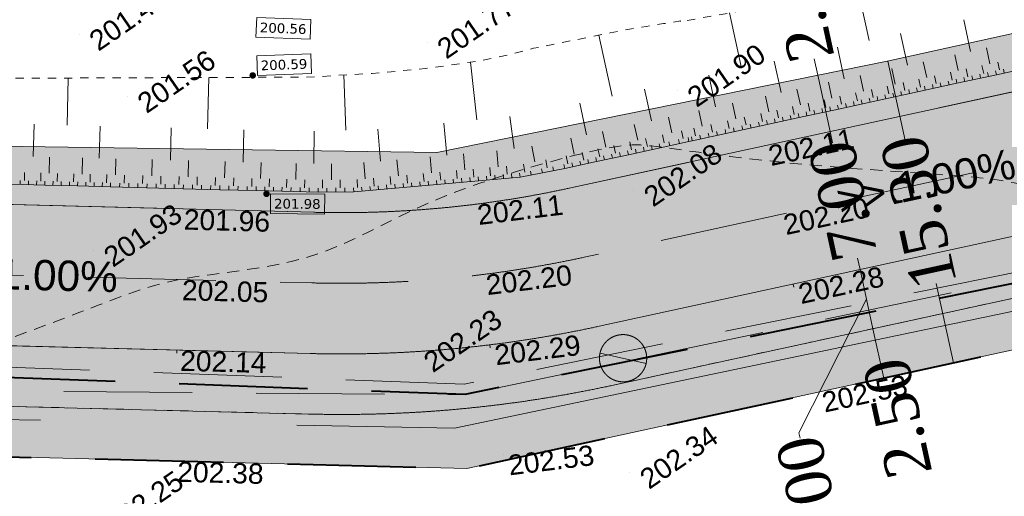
# Model space of a CAD drawing. Header units: millimetres. Extents: x -446952 to 537903, y -185749 to 168493.
# Tile 55 of 155: x -56434 to -7689, y 62854 to 86472. Entities that reach past the tile are written whole.
import ezdxf
from ezdxf.xclip import XClip

# ---------------------------------------------------------------- set-up
doc = ezdxf.new("R2010")
doc.units = ezdxf.units.MM
doc.header["$MEASUREMENT"] = 0
doc.header["$XCLIPFRAME"] = 0
for name, pattern in [('AXES', [101600, 63500, -12700, 12700, -12700]), ('CACHE2', [9525, 6350, -3175]), ('FOSSE', [1000, 600, -400]), ('Grille', [800, 400, -400]), ('Wipeout_Contour', [1000, 0, -1000])]:
    doc.linetypes.add(name, pattern=pattern)
for name, color, linetype in [('02 AF-17-0322 ZAE POMME- CHANTIER-2018-09-26_2_-1-PAP-SURFACES-VOIRIE', 7, 'Continuous'), ('02 AF-17-0322 ZAE POMME- CHANTIER-2018-09-26_2_0000-VALORIS-NOUE DERIV BASSIN', 7, 'Continuous'), ('02 AF-17-0322 ZAE POMME- CHANTIER-2018-09-26_2_0000-VALORIS-NOUE DERIV BASSIN TEXTE ET COTES', 7, 'Continuous'), ('02 AF-17-0322 ZAE POMME- CHANTIER-2018-09-26_2_01-PAP- BORDURE AGGLOS', 7, 'Continuous'), ('02 AF-17-0322 ZAE POMME- CHANTIER-2018-09-26_2_01-PAP- BORDURE CAN CS1 ET PANNEAU SIGNAL', 7, 'Continuous'), ('02 AF-17-0322 ZAE POMME- CHANTIER-2018-09-26_2_01-PAP- BORDURE P1', 7, 'Continuous'), ('02 AF-17-0322 ZAE POMME- CHANTIER-2018-09-26_2_01-PAP- BORDURE T2', 7, 'Continuous'), ('02 AF-17-0322 ZAE POMME- CHANTIER-2018-09-26_2_01-PAP- NIVELLEMENT', 7, 'Continuous'), ('02 AF-17-0322 ZAE POMME- CHANTIER-2018-09-26_2_01-PAP- REVET EV', 7, 'Continuous'), ('02 AF-17-0322 ZAE POMME- CHANTIER-2018-09-26_2_01-PAP- REVET TROTTOIR', 7, 'Continuous'), ('02 AF-17-0322 ZAE POMME- CHANTIER-2018-09-26_2_01-PAP- REVET VOIE', 7, 'Continuous'), ('02 AF-17-0322 ZAE POMME- CHANTIER-2018-09-26_2_01-PAP-COTATION', 7, 'Continuous'), ('02 AF-17-0322 ZAE POMME- CHANTIER-2018-09-26_2_01-PAP-FILAIRE VOIE', 7, 'Continuous'), ('02 AF-17-0322 ZAE POMME- CHANTIER-2018-09-26_2_01-PAP-MARQUAGE AU SOL', 7, 'Continuous'), ('02 AF-17-0322 ZAE POMME- CHANTIER-2018-09-26_2_06-PAP AEP PROJET', 7, 'Continuous'), ('02 AF-17-0322 ZAE POMME- CHANTIER-2018-09-26_2_08-PAP RESEAU TELEPHONE PROJET', 7, 'Continuous'), ('02 AF-17-0322 ZAE POMME- CHANTIER-2018-09-26_2_09-PAP ECLAIRAGE PROJET', 7, 'Continuous'), ('02 AF-17-0322 ZAE POMME- CHANTIER-2018-09-26_2_09-TRANCHEE GAZ', 7, 'Continuous'), ('02 AF-17-0322 ZAE POMME- CHANTIER-2018-09-26_2_2D - Dessins placés - Géomètre.2D', 7, 'Continuous'), ('02 AF-17-0322 ZAE POMME- CHANTIER-2018-09-26_2_Defpoints', 7, 'Continuous'), ('02 AF-17-0322 ZAE POMME- CHANTIER-2018-09-26_2_X-PAP-PL_1_PROFILS_Bordure_T2', 7, 'Continuous'), ('02 AF-17-0322 ZAE POMME- CHANTIER-2018-09-26_2_X-PTS TOPO-TEXTE TOPOALT', 7, 'Continuous'), ('02 AF-17-0322 ZAE POMME- CHANTIER-2018-09-26_2_X-PTS TOPO-TOPOPOINT', 7, 'Continuous'), ('02 AF-17-0322 ZAE POMME- CHANTIER-2018-09-26_2_Y-FDP TOPO-CN_1_00', 7, 'Continuous'), ('02 AF-17-0322 ZAE POMME- CHANTIER-2018-09-26_2_ZZ- PAP ALT PTS PROJET', 7, 'Continuous'), ('2D - Dessins placés - Géomètre.2D', 7, 'Continuous')]:
    doc.layers.add(name, color=color, linetype=linetype)
doc.styles.add('STYLE_GENERE_1', font='txt')
doc.styles.add('STYLE_GENERE_3', font='verdana.ttf')
doc.styles.add('STYLE_GENERE_4', font='txt')

# ---------------------------------------------------------------- blocks, each defined once
blk = doc.blocks.new('Dessin_1_2', base_point=(-56559339, -2771872408))
at = {"color": 254, "linetype": 'Wipeout_Contour', "lineweight": 0, "ltscale": 2094265.569888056}
blk.add_wipeout([(-446952, -185749), (537903, -185749), (537903, 168493), (-446952, 168064)], dxfattribs=at).dxf.layer = '02 AF-17-0322 ZAE POMME- CHANTIER-2018-09-26_2_2D - Dessins placés - Géomètre.2D'
at = {"layer": '02 AF-17-0322 ZAE POMME- CHANTIER-2018-09-26_2_0000-VALORIS-NOUE DERIV BASSIN TEXTE ET COTES', "linetype": 'Continuous', "lineweight": 15}
for points in [[(-44767, 83800, 1), (-45030, 83619, 1)], [(-44083, 77932, 1), (-44347, 77750, 1)]]:
    blk.add_hatch(color=7, dxfattribs=at).paths.add_polyline_path(points)
at = {"layer": '02 AF-17-0322 ZAE POMME- CHANTIER-2018-09-26_2_01-PAP- REVET EV', "linetype": 'Continuous', "lineweight": 15, "true_color": 0xa2a233}
for points in [[(-63170, 80280), (-63242, 77481), (-41873, 76928, 0.060082), (-29238, 78120), (36796, 92482, 0.04246), (45383, 95129), (63118, 102292, -0.079278), (72332, 104408), (88296, 105486), (98071, 109153), (133989, 111579), (144168, 109260), (180087, 111685), (189862, 115352), (225780, 117778), (235959, 115459), (249828, 116396, 0.02499), (256128, 117139), (293331, 123425, -0.50605), (328592, 88023), (332309, 87422), (340488, 135449), (255462, 121083, -0.02499), (249559, 120387), (66650, 108033), (34400, 95007), (-13410, 84428), (-35779, 79893)], [(-63475, 68484, 0.414214), (-62501, 67458), (-42132, 66931, 0.060082), (-27113, 68349), (38921, 82710, 0.04246), (49128, 85857), (66863, 93020, -0.079278), (73006, 94431), (250502, 106419, 0.02499), (257794, 107279), (294459, 113473, -0.511687), (318710, 89553), (296240, -55550), (281365, -144134, 0.147477), (285971, -134819), (299201, -56028), (321675, 89094, 0.504374), (294497, 116522), (257294, 110237, -0.02499), (250300, 109412), (72804, 97424, 0.079278), (65740, 95802), (48004, 88638, -0.04246), (38284, 85642), (-27750, 71280, -0.060082), (-42054, 69930), (-63423, 70483)]]:
    blk.add_hatch(color=55, dxfattribs=at).paths.add_polyline_path(points)
at = {"layer": '02 AF-17-0322 ZAE POMME- CHANTIER-2018-09-26_2_01-PAP- REVET TROTTOIR', "linetype": 'Continuous', "lineweight": 15}
blk.add_hatch(color=134, dxfattribs=at).paths.add_polyline_path([(-67600, 70507), (-67740, 65093), (-34300, 64227), (39453, 80267, 0.04246), (50064, 83539), (67799, 90702, -0.079278), (73174, 91936), (250671, 103924, 0.02499), (258211, 104814), (294876, 111008, -0.511687), (316240, 89936), (293772, -55152), (279967, -137363), (272678, -146499, -0.138677), (266072, -147197), (263431, -146737), (263002, -149200), (265359, -149609, 0.249583), (281365, -144134), (296240, -55550), (318710, 89553, 0.511687), (294459, 113473), (257794, 107279, -0.02499), (250502, 106419), (73006, 94431, 0.079278), (66863, 93020), (49128, 85857, -0.04246), (38921, 82710), (-27113, 68349, -0.060082), (-42132, 66931), (-62501, 67458, -0.414214), (-63475, 68484), (-63423, 70483), (-65423, 70535, 0.019452)])
at = {"layer": '02 AF-17-0322 ZAE POMME- CHANTIER-2018-09-26_2_01-PAP- REVET VOIE', "linetype": 'Continuous', "lineweight": 15, "true_color": 0xe8e8e8}
blk.add_hatch(color=254, dxfattribs=at).paths.add_polyline_path([(-127964, -74078, -0.246824), (-143938, -79120), (-101676, -86792, -0.418387), (-116091, -65592), (-93615, 47980, -0.343506), (-67600, 70507, -0.019452), (-65423, 70535), (-42054, 69930, 0.060082), (-27750, 71280), (38284, 85642, 0.04246), (48004, 88638), (65740, 95802, -0.079278), (72804, 97424), (250300, 109412, 0.02499), (257294, 110237), (294497, 116522, -0.504374), (321675, 89094), (299201, -56028), (285971, -134819, -0.40927), (265363, -149699), (307127, -157458, -0.40792), (292737, -136794), (306112, -57143), (328592, 88023, 0.50605), (293331, 123425), (256128, 117139, -0.02499), (249828, 116396), (72332, 104408, 0.079278), (63118, 102292), (45383, 95129, -0.04246), (36796, 92482), (-29238, 78120, -0.060082), (-41873, 76928), (-65241, 77533, 0.058037), (-73306, 76804, 0.30098), (-100482, 49339), (-123090, -64900, -0.147477)])
at = {"layer": '02 AF-17-0322 ZAE POMME- CHANTIER-2018-09-26_2_09-PAP ECLAIRAGE PROJET', "linetype": 'Continuous', "lineweight": 0, "true_color": 0xffffff}
blk.add_hatch(color=7, dxfattribs=at).paths.add_polyline_path([(-25598, 70361, 1), (-27526, 69034, 1)])
at = {"layer": '02 AF-17-0322 ZAE POMME- CHANTIER-2018-09-26_2_09-PAP ECLAIRAGE PROJET', "linetype": 'Continuous', "lineweight": 15}
blk.add_hatch(color=5, dxfattribs=at).paths.add_polyline_path([(-27704, 69951, 0.208298), (-27526, 69034, 0.655221), (-25420, 69443)])
at = {"layer": '02 AF-17-0322 ZAE POMME- CHANTIER-2018-09-26_2_-1-PAP-SURFACES-VOIRIE', "color": 7, "linetype": 'Continuous', "lineweight": 15, "flags": 128}
for points in [[(-116091, -65592), (-111232, -41039), (-109291, -31230), (-105796, -13572), (-102302, 4085), (-100360, 13895), (-93615, 47980, -0.343506), (-67600, 70507, -0.019452), (-65423, 70535), (-63423, 70483), (-42054, 69930, 0.060082), (-27750, 71280), (38284, 85642, 0.04246), (48004, 88638), (65740, 95802, -0.079278), (72804, 97424), (250300, 109412, 0.02499)], [(88296, 105486), (72332, 104408, 0.079278), (63118, 102292), (45383, 95129, -0.04246), (36796, 92482), (-29238, 78120, -0.060082), (-41873, 76928), (-63242, 77481), (-65241, 77533, 0.058037), (-73306, 76804, 0.30098), (-100482, 49339), (-123090, -64900, -0.147477)]]:
    blk.add_lwpolyline(points, format="xyb", dxfattribs=at)
at = {"layer": '02 AF-17-0322 ZAE POMME- CHANTIER-2018-09-26_2_0000-VALORIS-NOUE DERIV BASSIN', "color": 7, "linetype": 'Continuous', "lineweight": 15}
for p, q in [((-14386, 85444), (-14908, 87845)), ((-20698, 84071), (-21293, 86807)), ((-9355, 84901), (-9696, 86464)), ((-27103, 82678), (-27758, 85703)), ((-12483, 84221), (-12823, 85784)), ((-15610, 83540), (-15950, 85104)), ((-8404, 84289), (-8574, 85071)), ((-33796, 81511), (-34115, 84367)), ((-18737, 82860), (-19077, 84424)), ((-11531, 83609), (-11701, 84391)), ((-9967, 83949), (-10137, 84731)), ((-7928, 83983), (-8013, 84374)), ((-13094, 83269), (-13264, 84050)), ((-10273, 83473), (-10358, 83864)), ((-9491, 83643), (-9576, 84034)), ((-8710, 83813), (-8795, 84204)), ((-8472, 83660), (-8514, 83856)), ((-8081, 83745), (-8123, 83941)), ((-7690, 83830), (-7732, 84026)), ((-54090, 81245), (-54029, 83579)), ((-47133, 81065), (-47067, 83608)), ((-40283, 80998), (-40382, 83734)), ((-21980, 82155), (-22320, 83719)), ((-16222, 82589), (-16392, 83370)), ((-14658, 82929), (-14828, 83710)), ((-11837, 83133), (-11922, 83524)), ((-11055, 83303), (-11140, 83694)), ((-10426, 83235), (-10469, 83430)), ((-10035, 83320), (-10078, 83516)), ((-9644, 83405), (-9687, 83601)), ((-9253, 83490), (-9296, 83686)), ((-8863, 83575), (-8905, 83771)), ((-25160, 81463), (-25500, 83027)), ((-17785, 82249), (-17955, 83030)), ((-14182, 82623), (-14267, 83014)), ((-13400, 82793), (-13485, 83184)), ((-12771, 82725), (-12814, 82920)), ((-12619, 82963), (-12704, 83354)), ((-12381, 82810), (-12423, 83005)), ((-11990, 82895), (-12032, 83090)), ((-11599, 82980), (-11641, 83175)), ((-11208, 83065), (-11250, 83260)), ((-10817, 83150), (-10859, 83345)), ((-19349, 81909), (-19519, 82690)), ((-16527, 82113), (-16612, 82504)), ((-15746, 82283), (-15831, 82674)), ((-15117, 82215), (-15159, 82410)), ((-14964, 82453), (-15049, 82844)), ((-14726, 82300), (-14768, 82495)), ((-14335, 82385), (-14378, 82580)), ((-13944, 82470), (-13987, 82665)), ((-13553, 82555), (-13596, 82750)), ((-13162, 82640), (-13205, 82835)), ((-28368, 80766), (-28706, 82330)), ((-22643, 81192), (-22813, 81974)), ((-20976, 81555), (-21146, 82336)), ((-18873, 81603), (-18958, 81994)), ((-18091, 81773), (-18176, 82164)), ((-17462, 81705), (-17505, 81900)), ((-17309, 81943), (-17394, 82334)), ((-17071, 81790), (-17114, 81985)), ((-16680, 81875), (-16723, 82070)), ((-16289, 81960), (-16332, 82155)), ((-15899, 82045), (-15941, 82240)), ((-15508, 82130), (-15550, 82325)), ((-31949, 80091), (-32162, 81676)), ((-24141, 80866), (-24311, 81648)), ((-21308, 81073), (-21393, 81464)), ((-20475, 81254), (-20560, 81645)), ((-19655, 81433), (-19740, 81824)), ((-19417, 81280), (-19459, 81475)), ((-19026, 81365), (-19068, 81560)), ((-18635, 81450), (-18677, 81645)), ((-18244, 81535), (-18286, 81730)), ((-17853, 81620), (-17896, 81815)), ((-55766, 79688), (-55725, 81288)), ((-52496, 79603), (-52455, 81203)), ((-48973, 79512), (-48932, 81112)), ((-45376, 79419), (-45335, 81019)), ((-41875, 79342), (-41858, 80942)), ((-38575, 79459), (-38708, 81054)), ((-35288, 79753), (-35430, 81346)), ((-27413, 80155), (-27583, 80937)), ((-25839, 80497), (-26009, 81279)), ((-23580, 80579), (-23665, 80970)), ((-22974, 80711), (-23059, 81102)), ((-22141, 80892), (-22226, 81283)), ((-21890, 80742), (-21933, 80937)), ((-21474, 80832), (-21516, 81028)), ((-21057, 80923), (-21100, 81118)), ((-20641, 81014), (-20683, 81209)), ((-20224, 81104), (-20267, 81300)), ((-19808, 81195), (-19850, 81390)), ((-28985, 79813), (-29153, 80595)), ((-25360, 80192), (-25445, 80583)), ((-24532, 80372), (-24617, 80763)), ((-23776, 80332), (-23818, 80527)), ((-23300, 80435), (-23343, 80631)), ((-23140, 80470), (-23183, 80665)), ((-22723, 80561), (-22766, 80756)), ((-22307, 80651), (-22349, 80847)), ((-32746, 79176), (-32817, 79973)), ((-30939, 79420), (-31081, 80208)), ((-27721, 79678), (-27806, 80069)), ((-26934, 79850), (-27019, 80240)), ((-26301, 79782), (-26344, 79978)), ((-26147, 80021), (-26232, 80412)), ((-25908, 79868), (-25950, 80063)), ((-25514, 79954), (-25557, 80149)), ((-25121, 80039), (-25163, 80235)), ((-24727, 80125), (-24770, 80320)), ((-24252, 80228), (-24294, 80424)), ((-54974, 78867), (-54953, 79667)), ((-53347, 78825), (-53326, 79625)), ((-51687, 78782), (-51667, 79582)), ((-49895, 78736), (-49875, 79536)), ((-48092, 78689), (-48071, 79489)), ((-37687, 78735), (-37759, 79532)), ((-36040, 78882), (-36112, 79679)), ((-34393, 79029), (-34464, 79826)), ((-30318, 79133), (-30394, 79525)), ((-29294, 79336), (-29377, 79728)), ((-28662, 79269), (-28705, 79465)), ((-28508, 79507), (-28593, 79898)), ((-28269, 79355), (-28311, 79550)), ((-27875, 79440), (-27918, 79636)), ((-27482, 79526), (-27524, 79721)), ((-27088, 79611), (-27131, 79807)), ((-26695, 79697), (-26737, 79892)), ((-46289, 78642), (-46268, 79442)), ((-44505, 78596), (-44484, 79396)), ((-42767, 78553), (-42748, 79353)), ((-41002, 78531), (-41002, 79331)), ((-39328, 78589), (-39391, 79387)), ((-34770, 78594), (-34805, 78993)), ((-33946, 78668), (-33982, 79066)), ((-33123, 78741), (-33158, 79140)), ((-32299, 78815), (-32335, 79213)), ((-31419, 78921), (-31485, 79315)), ((-31110, 78777), (-31147, 78973)), ((-30556, 78883), (-30594, 79079)), ((-30003, 78990), (-30041, 79187)), ((-29450, 79098), (-29490, 79294)), ((-29056, 79184), (-29099, 79379)), ((-56412, 78304), (-56407, 78504)), ((-56204, 78499), (-56194, 78899)), ((-56006, 78294), (-56001, 78494)), ((-55599, 78283), (-55594, 78483)), ((-55391, 78478), (-55380, 78878)), ((-54577, 78457), (-54567, 78857)), ((-53764, 78436), (-53754, 78836)), ((-52951, 78415), (-52940, 78815)), ((-52137, 78394), (-52127, 78794)), ((-51258, 78371), (-51248, 78771)), ((-50356, 78348), (-50346, 78747)), ((-49455, 78324), (-49444, 78724)), ((-48553, 78301), (-48543, 78701)), ((-47652, 78278), (-47641, 78677)), ((-46750, 78254), (-46740, 78654)), ((-45848, 78231), (-45838, 78631)), ((-44946, 78208), (-44936, 78607)), ((-44084, 78185), (-44073, 78585)), ((-43223, 78164), (-43214, 78564)), ((-42329, 78143), (-42320, 78543)), ((-41442, 78129), (-41441, 78529)), ((-40561, 78133), (-40563, 78533)), ((-39707, 78154), (-39734, 78553)), ((-38887, 78227), (-38923, 78625)), ((-38064, 78300), (-38099, 78699)), ((-37240, 78374), (-37276, 78772)), ((-36417, 78447), (-36452, 78846)), ((-35781, 78303), (-35799, 78502)), ((-35593, 78521), (-35629, 78919)), ((-35369, 78340), (-35387, 78539)), ((-34958, 78377), (-34975, 78576)), ((-34546, 78413), (-34564, 78613)), ((-34134, 78450), (-34152, 78649)), ((-33722, 78487), (-33740, 78686)), ((-33311, 78524), (-33328, 78723)), ((-32899, 78560), (-32917, 78760)), ((-32487, 78597), (-32505, 78796)), ((-32075, 78634), (-32093, 78833)), ((-31664, 78671), (-31691, 78869)), ((-55192, 78273), (-55187, 78473)), ((-54786, 78262), (-54781, 78462)), ((-54379, 78252), (-54374, 78452)), ((-53972, 78241), (-53967, 78441)), ((-53566, 78231), (-53561, 78431)), ((-53159, 78220), (-53154, 78420)), ((-52752, 78210), (-52747, 78410)), ((-52346, 78199), (-52341, 78399)), ((-51939, 78189), (-51934, 78388)), ((-51488, 78177), (-51483, 78377)), ((-51038, 78165), (-51033, 78365)), ((-50587, 78154), (-50582, 78353)), ((-50136, 78142), (-50131, 78342)), ((-49685, 78130), (-49680, 78330)), ((-49235, 78119), (-49229, 78318)), ((-48784, 78107), (-48779, 78307)), ((-48333, 78095), (-48328, 78295)), ((-47882, 78083), (-47877, 78283)), ((-47431, 78072), (-47426, 78272)), ((-46981, 78060), (-46975, 78260)), ((-46530, 78048), (-46525, 78248)), ((-46079, 78037), (-46074, 78237)), ((-45628, 78025), (-45623, 78225)), ((-45177, 78013), (-45172, 78213)), ((-44726, 78002), (-44721, 78202)), ((-44301, 77991), (-44296, 78191)), ((-43876, 77980), (-43871, 78180)), ((-43451, 77969), (-43446, 78169)), ((-43004, 77959), (-43000, 78159)), ((-42557, 77949), (-42552, 78149)), ((-42110, 77938), (-42105, 78138)), ((-41663, 77928), (-41661, 78128)), ((-41222, 77930), (-41223, 78130)), ((-40781, 77932), (-40782, 78132)), ((-40340, 77934), (-40341, 78134)), ((-39899, 77936), (-39908, 78136)), ((-39487, 77972), (-39505, 78172)), ((-39075, 78009), (-39093, 78208)), ((-38664, 78046), (-38681, 78245)), ((-38252, 78083), (-38270, 78282)), ((-37840, 78119), (-37858, 78319)), ((-37428, 78156), (-37446, 78355)), ((-37017, 78193), (-37034, 78392)), ((-36605, 78230), (-36623, 78429)), ((-36193, 78266), (-36211, 78466))]:
    blk.add_line(p, q, dxfattribs=at)
at = {"layer": '02 AF-17-0322 ZAE POMME- CHANTIER-2018-09-26_2_0000-VALORIS-NOUE DERIV BASSIN', "color": 7, "linetype": 'Grille', "lineweight": 15, "flags": 128}
blk.add_lwpolyline([(369744, 142570), (353326, 140998), (349053, 139887), (348101, 139640), (347149, 139393), (346198, 139145), (345246, 138898), (344294, 138651), (343342, 138403), (342390, 138156), (341438, 137908), (340486, 137661), (339534, 137414), (338734, 137234), (338018, 137082), (337553, 137014), (337132, 136958), (336529, 136842), (335810, 136690), (335093, 136589), (334376, 136488), (333659, 136388), (332703, 136184), (331746, 135981), (330790, 135778), (329834, 135575), (328899, 135161), (327965, 134747), (327031, 134334), (326096, 133920), (325162, 133507), (324228, 133093), (323306, 132681), (322360, 132488), (321414, 132294), (320468, 132101), (319522, 131907), (318649, 131759), (317776, 131611), (316903, 131463), (316030, 131314), (315157, 131166), (314284, 131018), (313485, 130862), (312685, 130707), (311885, 130551), (311086, 130396), (310286, 130240), (309588, 130105), (308890, 129969), (308192, 129833), (307185, 129707), (306178, 129581), (305171, 129455), (304164, 129329), (303284, 129219), (302404, 129109), (301524, 128998), (300644, 128888), (299765, 128777), (298885, 128667), (298202, 128707), (297527, 128692), (296852, 128676), (295985, 128635), (295121, 128580), (294259, 128513), (293590, 128416), (292921, 128318), (292252, 128221), (291586, 128107), (290921, 127985), (290256, 127864), (289482, 127726), (288708, 127589), (288542, 127554), (287638, 127386), (286735, 127218), (285831, 127050), (284927, 126882), (284024, 126714), (283120, 126547), (282923, 126510), (281956, 126330), (280988, 126151), (280021, 125971), (279053, 125791), (278085, 125612), (277118, 125432), (276150, 125252), (275183, 125073), (274332, 124915), (273481, 124757), (272630, 124598), (271779, 124440), (270928, 124282), (270077, 124124), (269959, 124077), (268986, 123898), (268012, 123719), (267039, 123540), (266065, 123361), (265092, 123182), (264118, 123002), (263145, 122823), (262171, 122644), (261198, 122465), (260224, 122286), (259250, 122107), (258277, 121928), (256385, 121606), (254133, 121253), (252494, 121030), (251615, 120931), (250736, 120869), (249856, 120807), (248878, 120772), (247899, 120741), (246921, 120709), (245935, 120677), (244949, 120645), (243964, 120614), (242978, 120582), (241992, 120550), (241006, 120518), (240020, 120486), (239035, 120454), (238049, 120423), (237459, 120411), (236665, 120384), (235870, 120357), (235102, 120545), (234334, 120733), (233566, 120922), (232587, 121161), (231609, 121400), (230631, 121639), (229653, 121878), (228768, 122095), (227884, 122311), (227000, 122527), (226141, 122748), (225286, 122852), (224437, 122821), (223588, 122790), (222739, 122758), (221891, 122727), (221043, 122698), (220196, 122669), (219349, 122640), (218747, 122629), (218029, 122607), (217310, 122585), (216592, 122563), (215639, 122486), (214686, 122409), (213733, 122332), (213024, 122275), (212316, 122217), (211607, 122160), (210611, 122079), (209614, 121999), (208617, 121918), (207620, 121838), (206623, 121757), (205728, 121685), (204832, 121613), (203937, 121541), (203041, 121469), (202146, 121397), (201250, 121325), (200412, 121256), (199457, 121179), (198501, 121102), (197546, 121025), (196590, 120948), (195635, 120871), (194844, 120807), (194645, 120791), (193854, 120728), (192994, 120658), (192134, 120589), (191273, 120520), (190413, 120450), (189553, 120381), (188629, 120091), (187706, 119739), (186779, 119386), (185882, 119045), (184982, 118703), (184079, 118359), (183172, 118014), (182349, 117709), (181527, 117403), (180704, 117098), (179881, 116792), (178973, 116679), (178063, 116604), (177154, 116528), (176244, 116453), (175335, 116378), (174426, 116303), (173516, 116228), (172584, 116151), (171651, 116074), (170719, 115997), (169787, 115920), (169209, 115871), (168255, 115795), (167302, 115718), (166348, 115641), (165394, 115564), (164440, 115487), (163486, 115410), (162532, 115334), (161578, 115257), (160624, 115180), (159670, 115103), (158716, 115026), (157763, 114949), (156809, 114872), (155855, 114796), (154901, 114719), (153947, 114642), (152978, 114567), (152790, 114542), (151821, 114468), (150852, 114393), (149883, 114318), (148914, 114243), (147945, 114169), (146977, 114094), (146008, 114019), (145039, 113944), (144070, 113869), (142951, 114036), (141832, 114264), (140718, 114490), (139610, 114714), (138507, 114937), (137410, 115158), (136386, 115372), (135368, 115584), (134356, 115794), (133351, 115800), (132413, 115724), (131475, 115648), (130537, 115572), (129599, 115496), (128661, 115419), (127723, 115343), (126785, 115267), (125846, 115191), (124908, 115115), (123970, 115038), (123032, 114962), (122094, 114886), (121156, 114810), (120218, 114734), (119280, 114657), (119245, 114647), (118252, 114567), (117259, 114488), (116267, 114408), (115274, 114328), (114281, 114248), (113333, 114172), (112385, 114096), (111436, 114020), (110488, 113944), (109540, 113868), (108592, 113792), (107643, 113716), (106708, 113641), (105772, 113565), (104837, 113490), (103901, 113415), (102965, 113340), (102030, 113265), (101094, 113190), (100895, 113174), (100129, 113112), (99363, 113051), (98597, 112989), (97831, 112928), (96974, 112673), (96123, 112359), (95271, 112045), (94419, 111731), (93604, 111431), (92835, 111150), (92020, 110850), (91205, 110550), (90390, 110249), (89583, 109952), (88776, 109655), (87969, 109357), (86980, 109239), (85988, 109160), (84996, 109080), (84004, 109000), (83012, 108921), (82019, 108841), (81027, 108761), (80035, 108682), (79043, 108602), (78051, 108523), (77059, 108443), (76269, 108379), (75478, 108315), (74631, 108248), (73834, 108184), (73037, 108120), (72241, 108057), (71378, 107982), (70517, 107889), (69659, 107762), (68800, 107635), (68084, 107499), (67370, 107348), (66655, 107197), (65989, 107043), (65323, 106875), (64658, 106707), (63949, 106494), (63241, 106268), (62533, 106042), (61587, 105699), (60641, 105355), (59695, 105011), (59043, 104802), (58438, 104614), (57837, 104426), (57239, 104239), (56646, 104052), (56044, 103872), (55197, 103583), (54258, 103253), (53318, 102923), (52379, 102593), (51440, 102263), (50507, 101917), (49574, 101571), (48641, 101225), (47708, 100879), (46775, 100532), (46022, 100199), (45268, 99865), (44515, 99531), (43848, 99247), (43182, 98966), (42515, 98686), (41842, 98429), (41167, 98181), (40493, 97932), (39691, 97659), (38887, 97401), (38083, 97142), (37436, 96963), (36789, 96789), (36141, 96615), (35192, 96376), (34242, 96141), (33292, 95905), (32316, 95687), (31340, 95470), (30364, 95252), (29388, 95034), (28412, 94816), (27514, 94671), (26617, 94527), (25720, 94382), (24860, 94245), (24058, 94122), (23257, 93998), (22454, 93874), (21681, 93751), (20907, 93627), (20730, 93599), (19956, 93475), (19182, 93351), (18260, 93205), (17285, 93048), (16310, 92891), (15335, 92735), (14361, 92578), (13386, 92421), (12412, 92265), (11438, 92108), (10465, 91951), (9491, 91795), (8518, 91638), (7545, 91482), (6570, 91324), (5595, 91166), (4620, 91008), (3645, 90850), (2671, 90692), (1697, 90534), (722, 90377), (-252, 90219), (-1226, 90061), (-2213, 89901), (-3201, 89741), (-4189, 89581), (-5177, 89421), (-6165, 89261), (-7153, 89101), (-8141, 88941), (-9129, 88781), (-10117, 88621), (-11105, 88461), (-12093, 88301), (-13081, 88141), (-14069, 87981), (-15057, 87821), (-16045, 87661), (-17033, 87501), (-18021, 87341), (-19009, 87181), (-19997, 87021), (-20985, 86861), (-21912, 86697), (-22839, 86532), (-23766, 86367), (-23725, 86409), (-24567, 86275), (-25409, 86140), (-26251, 86005), (-27199, 85815), (-28147, 85625), (-29096, 85435), (-30044, 85244), (-30992, 85054), (-31953, 84796), (-33541, 84448), (-36350, 84050), (-38977, 83804), (-40660, 83720), (-41587, 83638), (-42362, 83628), (-43136, 83624), (-43911, 83620), (-44686, 83616), (-45701, 83612), (-46717, 83609), (-47733, 83605), (-48748, 83602), (-49764, 83598), (-50780, 83595), (-51795, 83591), (-52619, 83586), (-53443, 83582), (-54268, 83577), (-55092, 83572), (-55293, 83572), (-56275, 83568), (-57256, 83564), (-58238, 83560), (-59103, 83979), (-59958, 84629), (-60813, 85278), (-61668, 85928), (-62519, 86153), (-63379, 86140), (-64239, 86126), (-65099, 86113), (-65829, 86095), (-66559, 86078), (-67289, 86060), (-68186, 86031), (-69083, 86002), (-69980, 85974), (-70877, 85945), (-71774, 85916), (-72503, 86038), (-73232, 86159), (-73749, 86283), (-74691, 86292), (-75634, 86299), (-76576, 86283), (-77266, 86262), (-77957, 86228), (-78648, 86178), (-79541, 86146), (-80434, 86115), (-81327, 86084), (-82220, 86053), (-83114, 86021), (-84007, 85990), (-84900, 85959), (-85945, 85907), (-86991, 85855), (-88037, 85802), (-89085, 85744), (-90163, 85207), (-91247, 84667), (-92366, 84078), (-93495, 83486), (-94635, 82890), (-95786, 82291), (-96948, 81688), (-97732, 81292), (-98516, 80895), (-99300, 80498), (-100232, 80655), (-101164, 80811), (-102096, 80968), (-103028, 81125), (-103960, 81281), (-104891, 81438), (-105830, 81526), (-106776, 81545), (-107710, 81559), (-108643, 81573), (-109577, 81587), (-110510, 81601), (-111443, 81615), (-112377, 81629), (-113108, 81645), (-113837, 81661), (-114566, 81676), (-115294, 81691), (-116019, 81707), (-116744, 81723), (-117468, 81738), (-118192, 81754), (-119150, 81772), (-120110, 81790), (-121071, 81808), (-122031, 81826), (-122991, 81845), (-123951, 81863), (-124912, 81881), (-125866, 81898), (-126821, 81916), (-127775, 81933), (-128730, 81950), (-129684, 81967), (-130639, 81984), (-131593, 82002), (-132548, 82019), (-133502, 82036), (-134457, 82053), (-135411, 82070), (-136366, 82088), (-137320, 82105), (-138275, 82122), (-139230, 82139), (-140184, 82157), (-141214, 82174), (-142244, 82191), (-143275, 82209), (-144305, 82226), (-145335, 82244), (-146286, 82260), (-147237, 82277), (-148187, 82294), (-149138, 82310), (-150089, 82327), (-151040, 82344), (-151990, 82360), (-152941, 82377), (-153892, 82394), (-154843, 82410), (-155793, 82427), (-156744, 82443), (-157695, 82460), (-158645, 82477), (-159596, 82493), (-160547, 82510), (-161498, 82527, -0.311801), (-167334, 86272), (-171134, 95525), (-172095, 96951)], format="xyb", dxfattribs=at)
at = {"layer": '02 AF-17-0322 ZAE POMME- CHANTIER-2018-09-26_2_0000-VALORIS-NOUE DERIV BASSIN', "color": 7, "linetype": 'Continuous', "lineweight": 15, "flags": 128}
blk.add_lwpolyline([(-6126, 84170), (-8081, 83745), (-10035, 83320), (-11990, 82895), (-13944, 82470), (-15899, 82045), (-17853, 81620), (-19808, 81195), (-21474, 80832), (-23140, 80470), (-23300, 80435), (-24727, 80125), (-26301, 79782), (-27875, 79440), (-29450, 79098), (-30556, 78883), (-31664, 78671), (-39899, 77936), (-41663, 77928), (-43451, 77969), (-44726, 78002), (-46530, 78048), (-48333, 78095), (-50136, 78142), (-51939, 78189), (-53566, 78231), (-55192, 78273), (-56819, 78315)], dxfattribs=at)
at = {"layer": '02 AF-17-0322 ZAE POMME- CHANTIER-2018-09-26_2_0000-VALORIS-NOUE DERIV BASSIN TEXTE ET COTES', "color": 7, "linetype": 'Continuous', "lineweight": 15, "flags": 128}
for points in [[(-44738, 85605), (-44699, 86584), (-42022, 86478), (-42060, 85498)], [(-44658, 83702), (-44695, 84681), (-42017, 84782), (-41980, 83803)], [(-44021, 76862), (-44014, 77842), (-41335, 77823), (-41342, 76843)]]:
    blk.add_lwpolyline(points, close=True, dxfattribs=at)
at = {"layer": '02 AF-17-0322 ZAE POMME- CHANTIER-2018-09-26_2_01-PAP- BORDURE AGGLOS', "color": 134, "linetype": 'CACHE2', "lineweight": 40, "flags": 128}
blk.add_lwpolyline([(-71739, 65197), (-34300, 64227), (39453, 80267, 0.04246), (50064, 83539), (67799, 90702, -0.079278), (73174, 91936), (250671, 103924, 0.02499), (258211, 104814), (294876, 111008, -0.048297), (298432, 111261), (316443, 93493, -0.048256), (316240, 89936), (293772, -55152), (279967, -137363), (272678, -146499, -0.138677), (266072, -147197), (263431, -146737)], format="xyb", dxfattribs=at)
at = {"layer": '02 AF-17-0322 ZAE POMME- CHANTIER-2018-09-26_2_01-PAP- BORDURE CAN CS1 ET PANNEAU SIGNAL', "color": 161, "linetype": 'AXES', "lineweight": 15, "true_color": 0x40a5ff, "flags": 128}
blk.add_lwpolyline([(328592, 88023, 0.511687), (292793, 123334), (256128, 117139, -0.02499), (249828, 116396), (235959, 115459), (225780, 117778), (189862, 115352), (180087, 111685), (144168, 109260), (133989, 111579), (98071, 109153), (88296, 105486), (72332, 104408, 0.079278), (63118, 102292), (45383, 95129, -0.04246), (36796, 92482), (-29238, 78120, -0.060082), (-41873, 76928), (-65241, 77533, 0.365399), (-100482, 49339), (-123090, -64900, -0.409989), (-143986, -79111), (-146048, -78734)], format="xyb", dxfattribs=at)
at = {"layer": '02 AF-17-0322 ZAE POMME- CHANTIER-2018-09-26_2_01-PAP- BORDURE P1', "color": 5, "linetype": 'Grille', "lineweight": 15, "flags": 128}
blk.add_lwpolyline([(-63423, 70483), (-63475, 68484, 0.414214), (-62501, 67458), (-42132, 66931, 0.060082), (-27113, 68349), (38921, 82710, 0.04246), (49128, 85857), (66863, 93020, -0.079278), (73006, 94431), (250502, 106419, 0.02499), (257794, 107279), (294459, 113473, -0.511687), (318710, 89553), (296240, -55550), (281365, -144134)], format="xyb", dxfattribs=at)
at = {"layer": '02 AF-17-0322 ZAE POMME- CHANTIER-2018-09-26_2_01-PAP- BORDURE T2', "color": 7, "linetype": 'Continuous', "lineweight": 15, "flags": 128}
blk.add_lwpolyline([(321675, 89094, 0.511687), (293959, 116432), (257294, 110237, -0.02499), (250300, 109412), (72804, 97424, 0.079278), (65740, 95802), (48004, 88638, -0.04246), (38284, 85642), (-27750, 71280, -0.060082), (-42054, 69930), (-65423, 70535, 0.365399), (-93615, 47980), (-102950, 808), (-101949, -9584), (-108938, -44899), (-113822, -54126), (-116091, -65592, 0.418387), (-101676, -86792), (-96884, -87669)], format="xyb", dxfattribs=at)
at = {"layer": '02 AF-17-0322 ZAE POMME- CHANTIER-2018-09-26_2_01-PAP- NIVELLEMENT', "color": 7, "linetype": 'Continuous', "lineweight": 15}
for p, q in [((-19629, 80210), (-19629, 80210)), ((-48475, 77099), (-48475, 77099)), ((-34014, 77308), (-34014, 77308)), ((-18885, 76790), (-18885, 76790)), ((-33586, 73835), (-33586, 73835)), ((-48566, 73600), (-48566, 73600)), ((-18141, 73370), (-18141, 73370)), ((-33157, 70361), (-33157, 70361)), ((-48657, 70101), (-48657, 70101)), ((-16973, 67996), (-16973, 67996)), ((-32484, 64902), (-32484, 64902)), ((-48799, 64603), (-48799, 64603))]:
    blk.add_line(p, q, dxfattribs=at)
at = {"layer": '02 AF-17-0322 ZAE POMME- CHANTIER-2018-09-26_2_01-PAP-COTATION', "color": 161, "linetype": 'Continuous', "lineweight": 15, "true_color": 0x40a5ff}
for p, q in [((-17099, 84530), (-16922, 83715)), ((-13457, 84418), (-12601, 80479)), ((-16317, 80931), (-16922, 83715)), ((-16317, 80931), (-16193, 80365)), ((-14829, 74091), (-14952, 74656)), ((-14191, 71159), (-14829, 74091)), ((-10206, 69467), (-11062, 73407)), ((-14510, 72625), (-17861, 66001)), ((-13660, 68716), (-14191, 71159)), ((-17861, 66001), (-17803, 65737))]:
    blk.add_line(p, q, dxfattribs=at)
at = {"layer": '02 AF-17-0322 ZAE POMME- CHANTIER-2018-09-26_2_01-PAP-FILAIRE VOIE', "color": 7, "linetype": 'Continuous', "lineweight": 15, "flags": 128}
for points in [[(-123090, -64900), (-100482, 49339, -0.365399), (-65241, 77533), (-41873, 76928, 0.060082), (-29238, 78120), (36796, 92482, 0.04246), (45383, 95129), (63118, 102292, -0.079278), (72332, 104408), (249828, 116396, 0.02499), (256128, 117139), (292793, 123334, -0.511687), (328592, 88023), (306112, -57143), (292737, -136794, 0.410378), (307276, -157485), (328925, -161413)], [(63118, 102292), (45383, 95129, -0.04246), (36796, 92482), (-29238, 78120, -0.060082), (-41873, 76928), (-65241, 77533, 0.365399), (-100482, 49339), (-123090, -64900, -0.409989), (-143986, -79111), (-146048, -78734)], [(65740, 95802), (48004, 88638, -0.04246), (38284, 85642), (-27750, 71280, -0.060082), (-42054, 69930), (-65423, 70535, 0.365399), (-93615, 47980), (-116091, -65592, 0.418387), (-101676, -86792), (-96884, -87669)], [(-63423, 70483), (-63475, 68484, 0.414214), (-62501, 67458), (-42132, 66931, 0.060082), (-27113, 68349), (38921, 82710, 0.04246), (49128, 85857), (66863, 93020)], [(-71739, 65197), (-34300, 64227), (39453, 80267, 0.04246), (50064, 83539), (67799, 90702)]]:
    blk.add_lwpolyline(points, format="xyb", dxfattribs=at)
blk.add_lwpolyline([(-63170, 80280), (-35779, 79893), (-13410, 84428), (34400, 95007)], dxfattribs=at)
at = {"layer": '02 AF-17-0322 ZAE POMME- CHANTIER-2018-09-26_2_01-PAP-MARQUAGE AU SOL', "color": 254, "linetype": 'CACHE2', "lineweight": 15, "true_color": 0xe8e8e8, "flags": 128}
blk.add_lwpolyline([(-123079, -82876), (-97048, 48660, -0.365399), (-65332, 74034), (-41964, 73429, 0.060082), (-28494, 74700), (37540, 89062, 0.04246), (46694, 91883), (64429, 99047, -0.079278), (72568, 100916), (250064, 112904, 0.02499), (256711, 113688), (293376, 119883, -0.511687), (325134, 88558), (302657, -56586), (286366, -153601)], format="xyb", dxfattribs=at)
at = {"layer": '02 AF-17-0322 ZAE POMME- CHANTIER-2018-09-26_2_06-PAP AEP PROJET', "color": 161, "linetype": 'CACHE2', "lineweight": 15, "true_color": 0x40a5ff, "flags": 128}
blk.add_lwpolyline([(330253, 90922), (320236, 92771), (318312, 101170), (312703, 108940), (298729, 115294), (256953, 108387), (169622, 102543), (72095, 95129), (40029, 83508), (-34422, 68417), (-90568, 70496), (-99967, 57633), (-109711, 12429), (-118818, -36197), (-127333, -80547), (-124531, -87162)], dxfattribs=at)
at = {"layer": '02 AF-17-0322 ZAE POMME- CHANTIER-2018-09-26_2_08-PAP RESEAU TELEPHONE PROJET', "color": 2, "linetype": 'AXES', "lineweight": 15, "true_color": 0xfff91e, "flags": 128}
blk.add_lwpolyline([(-110020, 23846), (-104007, 50840, -0.087926), (-95811, 68598), (-94122, 70150, -0.1774), (-88176, 70801), (-75637, 67790, 0.044766), (-72101, 67269), (-63274, 66768), (-34904, 66239), (38859, 81689), (70076, 93194), (72560, 93466)], format="xyb", dxfattribs=at)
at = {"layer": '02 AF-17-0322 ZAE POMME- CHANTIER-2018-09-26_2_09-PAP ECLAIRAGE PROJET', "color": 5, "linetype": 'Continuous', "lineweight": 15}
blk.add_line((-25420, 69443), (-27704, 69951), dxfattribs=at)
at = {"layer": '02 AF-17-0322 ZAE POMME- CHANTIER-2018-09-26_2_09-PAP ECLAIRAGE PROJET', "color": 5, "linetype": 'CACHE2', "lineweight": 15, "flags": 128}
blk.add_lwpolyline([(110233, 98284), (72095, 95129), (40029, 83508), (-34341, 67892), (-61831, 68100)], dxfattribs=at)
at = {"layer": '02 AF-17-0322 ZAE POMME- CHANTIER-2018-09-26_2_09-PAP ECLAIRAGE PROJET', "color": 5, "linetype": 'Continuous', "lineweight": 15}
blk.add_circle((-26562, 69697), 1170, dxfattribs=at)
at = {"layer": '02 AF-17-0322 ZAE POMME- CHANTIER-2018-09-26_2_09-TRANCHEE GAZ', "color": 134, "linetype": 'CACHE2', "lineweight": 40, "flags": 128}
blk.add_lwpolyline([(-124949, -37563), (-118950, -39005), (-109220, 12330), (-99500, 57424), (-90321, 69987), (-34381, 67915), (40165, 83026), (72201, 94636), (169658, 102045), (257011, 107890), (298660, 114776), (312380, 108538), (320230, 98058), (282358, -144405), (279769, -158811)], dxfattribs=at)
at = {"layer": '02 AF-17-0322 ZAE POMME- CHANTIER-2018-09-26_2_Defpoints', "color": 161, "linetype": 'Continuous', "lineweight": 15, "true_color": 0x40a5ff}
for p, q in [((-13410, 84428), (-13410, 84428)), ((-16922, 83715), (-16922, 83715)), ((-16883, 83724), (-16883, 83724)), ((-16317, 80931), (-16316, 80931)), ((-16317, 80931), (-16316, 80931)), ((-16317, 80931), (-16316, 80931)), ((-14829, 74091), (-14829, 74091)), ((-14829, 74091), (-14829, 74091)), ((-14829, 74091), (-14829, 74091)), ((-12837, 71454), (-12837, 71454)), ((-14191, 71159), (-14191, 71159)), ((-14191, 71159), (-14191, 71159)), ((-10206, 69467), (-10206, 69467)), ((-10159, 69478), (-10159, 69478)), ((-12305, 69011), (-12305, 69011))]:
    blk.add_line(p, q, dxfattribs=at)
at = {"layer": '02 AF-17-0322 ZAE POMME- CHANTIER-2018-09-26_2_X-PAP-PL_1_PROFILS_Bordure_T2', "color": 104, "linetype": 'Continuous', "lineweight": 15, "true_color": 0x029e21, "flags": 128}
for points in [[(-18141, 73370), (-18110, 73224)], [(-33157, 70361), (-33139, 70212)], [(-48657, 70101), (-48660, 69951)]]:
    blk.add_lwpolyline(points, dxfattribs=at)
at = {"layer": '02 AF-17-0322 ZAE POMME- CHANTIER-2018-09-26_2_X-PTS TOPO-TOPOPOINT', "color": 14, "linetype": 'Continuous', "lineweight": 15, "true_color": 0xa80f02}
for p, q in [((-53484, 85744), (-53484, 85744)), ((-36260, 85351), (-36260, 85351)), ((-23873, 82958), (-23873, 82958)), ((-51100, 82657), (-51100, 82657)), ((-26027, 78020), (-26027, 78020)), ((-52767, 75035), (-52767, 75035)), ((-8186, 73191), (-8186, 73191)), ((-36927, 69815), (-36927, 69815)), ((-26225, 64033), (-26225, 64033))]:
    blk.add_line(p, q, dxfattribs=at)
at = {"layer": '02 AF-17-0322 ZAE POMME- CHANTIER-2018-09-26_2_Y-FDP TOPO-CN_1_00', "color": 14, "linetype": 'FOSSE', "lineweight": 15, "true_color": 0xa80f02, "flags": 128}
blk.add_lwpolyline([(-77119, -22636), (-77172, -22615), (-77385, -22524), (-77620, -22410), (-77875, -22270), (-78150, -22098), (-78443, -21890), (-78757, -21641), (-79094, -21346), (-79459, -21000), (-79853, -20597), (-80280, -20134), (-80744, -19605), (-81247, -19006), (-81790, -18334), (-82366, -17600), (-82964, -16820), (-83574, -16006), (-84186, -15174), (-84790, -14338), (-85375, -13511), (-85933, -12708), (-86454, -11940), (-86941, -11198), (-87398, -10469), (-87830, -9743), (-88240, -9006), (-88632, -8246), (-89011, -7452), (-89381, -6610), (-89745, -5713), (-90102, -4767), (-90449, -3781), (-90783, -2766), (-91103, -1731), (-91407, -687), (-91690, 357), (-91952, 1389), (-92189, 2403), (-92406, 3391), (-92602, 4349), (-92783, 5272), (-92949, 6156), (-93104, 6995), (-93250, 7786), (-93391, 8522), (-93528, 9202), (-93666, 9827), (-93810, 10401), (-93964, 10927), (-94132, 11411), (-94320, 11855), (-94531, 12264), (-94770, 12641), (-95041, 12990), (-95339, 13312), (-95660, 13609), (-96000, 13883), (-96352, 14134), (-96713, 14365), (-97078, 14576), (-97441, 14770), (-97797, 14950), (-98143, 15132), (-98474, 15332), (-98785, 15567), (-99071, 15856), (-99329, 16216), (-99553, 16664), (-99739, 17217), (-99884, 17888), (-99988, 18663), (-100053, 19526), (-100082, 20459), (-100076, 21443), (-100037, 22461), (-99968, 23496), (-99869, 24529), (-99741, 25548), (-99578, 26555), (-99369, 27561), (-99107, 28573), (-98782, 29599), (-98386, 30649), (-97909, 31731), (-97342, 32853), (-96684, 34018), (-95953, 35200), (-95178, 36368), (-94385, 37490), (-93600, 38536), (-92851, 39473), (-92163, 40272), (-91565, 40899), (-91075, 41336), (-90683, 41612), (-90373, 41768), (-90127, 41847), (-89929, 41889), (-89761, 41935), (-89606, 42028), (-89447, 42209), (-89271, 42507), (-89081, 42907), (-88882, 43380), (-88682, 43898), (-88485, 44434), (-88300, 44961), (-88131, 45449), (-87985, 45871), (-87867, 46207), (-87774, 46465), (-87700, 46659), (-87642, 46806), (-87594, 46919), (-87551, 47014), (-87510, 47108), (-87464, 47213), (-87409, 47346), (-87329, 47518), (-87212, 47741), (-87043, 48028), (-86806, 48388), (-86487, 48835), (-86072, 49379), (-85546, 50033), (-84900, 50803), (-84141, 51675), (-83285, 52630), (-82344, 53649), (-81334, 54714), (-80267, 55804), (-79158, 56902), (-78021, 57989), (-76869, 59046), (-75721, 60064), (-74592, 61034), (-73501, 61947), (-72464, 62795), (-71500, 63568), (-70624, 64258), (-69856, 64857), (-69202, 65359), (-68632, 65782), (-68107, 66144), (-67587, 66466), (-67032, 66768), (-66403, 67069), (-65660, 67391), (-64764, 67752), (-63688, 68168), (-62464, 68630), (-61135, 69124), (-59746, 69636), (-58342, 70152), (-56967, 70658), (-55666, 71139), (-54483, 71582), (-53450, 71975), (-52552, 72321), (-51762, 72622), (-51052, 72882), (-50396, 73107), (-49765, 73300), (-49132, 73464), (-48471, 73605), (-47760, 73727), (-47004, 73837), (-46213, 73944), (-45400, 74055), (-44575, 74180), (-43749, 74326), (-42934, 74502), (-42139, 74715), (-41374, 74973), (-40632, 75268), (-39904, 75594), (-39180, 75943), (-38451, 76307), (-37707, 76678), (-36940, 77049), (-36139, 77411), (-35300, 77758), (-34434, 78088), (-33557, 78397), (-32685, 78686), (-31832, 78952), (-31016, 79193), (-30252, 79408), (-29554, 79595), (-28937, 79753), (-28395, 79884), (-27921, 79991), (-27510, 80076), (-27152, 80141), (-26841, 80190), (-26570, 80226), (-26331, 80249), (-26116, 80264), (-25911, 80269), (-25701, 80264), (-25470, 80248), (-25202, 80222), (-24884, 80183), (-24498, 80131), (-24030, 80067), (-23469, 79989), (-22817, 79900), (-22082, 79803), (-21271, 79700), (-20391, 79593), (-19448, 79487), (-18452, 79382), (-17407, 79283), (-16324, 79191), (-15224, 79105), (-14128, 79026), (-13059, 78952), (-12041, 78883), (-11095, 78818), (-10244, 78756), (-9510, 78697), (-8910, 78639), (-8427, 78583), (-8038, 78530), (-7720, 78479), (-7450, 78430), (-7204, 78383), (-6960, 78339), (-6695, 78298), (-6387, 78259), (-6033, 78219), (-5628, 78172), (-5172, 78116), (-4660, 78044), (-4091, 77954), (-3462, 77840), (-2770, 77699), (-2016, 77526), (-1205, 77321), (-345, 77083), (555, 76812), (1488, 76508), (2444, 76172), (3417, 75802), (4397, 75398), (5380, 74959), (6368, 74476), (7371, 73940), (8393, 73339), (9442, 72664), (10526, 71905), (11650, 71052), (12821, 70094), (14042, 69029), (15290, 67884), (16539, 66693), (17762, 65492), (18932, 64314), (20022, 63195), (21006, 62169), (21856, 61271), (22554, 60525), (23113, 59918), (23553, 59429), (23893, 59035), (24156, 58713), (24361, 58441), (24530, 58197), (24681, 57957), (24834, 57706), (24991, 57445), (25153, 57184), (25321, 56933), (25495, 56698), (25676, 56490), (25865, 56316), (26062, 56186), (26271, 56103), (26515, 56056), (26817, 56026), (27203, 55996), (27699, 55948), (28328, 55866), (29117, 55731), (30090, 55527), (31260, 55242), (32592, 54881), (34037, 54459), (35549, 53988), (37078, 53479), (38577, 52947), (39998, 52403), (41293, 51859), (42425, 51327), (43401, 50811), (44238, 50314), (44954, 49839), (45566, 49388), (46091, 48963), (46547, 48569), (46952, 48207), (47319, 47879), (47654, 47583), (47957, 47315), (48230, 47070), (48473, 46846), (48689, 46639), (48879, 46444), (49043, 46259), (49184, 46079), (49290, 45936)], dxfattribs=at)
at = {"layer": '02 AF-17-0322 ZAE POMME- CHANTIER-2018-09-26_2_0000-VALORIS-NOUE DERIV BASSIN TEXTE ET COTES', "color": 7, "linetype": 'Continuous', "lineweight": 15, "char_height": 480, "attachment_point": 4, "style": 'STYLE_GENERE_3'}
for s, insert, rotation in [('\\A1;{\\pql;\\fVerdana|b0|i0|c0|p38;200.56}', (-44542, 86087), 357.7245), ('\\A1;{\\pql;\\fVerdana|b0|i0|c0|p38;200.59}', (-44500, 84197), 2.1622), ('\\A1;{\\pql;\\fVerdana|b0|i0|c0|p38;201.98}', (-43841, 77350), 359.5952)]:
    blk.add_mtext(s, dxfattribs=dict(at, insert=insert, rotation=rotation))
at = {"layer": '02 AF-17-0322 ZAE POMME- CHANTIER-2018-09-26_2_01-PAP- NIVELLEMENT', "color": 7, "linetype": 'Continuous', "lineweight": 15, "char_height": 1500, "attachment_point": 5, "style": 'STYLE_GENERE_4'}
for s, insert, rotation in [('\\A1;{\\pqc;\\fArial|b0|i0|c0|p38;>> 1.00%}', (-11563, 78414), 12.2699), ('\\A1;{\\pqc;\\fArial|b0|i0|c0|p38;<< 1.00%}', (-56063, 73824), 358.5166)]:
    blk.add_mtext(s, dxfattribs=dict(at, insert=insert, rotation=rotation))
at = {"layer": '02 AF-17-0322 ZAE POMME- CHANTIER-2018-09-26_2_01-PAP-COTATION', "color": 161, "linetype": 'Continuous', "lineweight": 15, "true_color": 0x40a5ff, "char_height": 2250, "attachment_point": 5, "rotation": 102.2699, "style": 'STYLE_GENERE_1'}
for s, insert in [('\\A1;{\\pqc;\\fTimes New Roman|b0|i0|c0|p22;2.85}', (-17799, 87342)), ('\\A1;{\\pqc;\\fTimes New Roman|b0|i0|c0|p22;15.30}', (-11915, 76924)), ('\\A1;{\\pqc;\\fTimes New Roman|b0|i0|c0|p22;7.00}', (-15657, 77492)), ('\\A1;{\\pqc;\\fTimes New Roman|b0|i0|c0|p22;2.50}', (-12956, 66725)), ('\\A1;{\\pqc;\\fTimes New Roman|b0|i0|c0|p22;3.00}', (-17267, 62870))]:
    blk.add_mtext(s, dxfattribs=dict(at, insert=insert))
at = {"layer": '02 AF-17-0322 ZAE POMME- CHANTIER-2018-09-26_2_X-PTS TOPO-TEXTE TOPOALT', "color": 14, "linetype": 'Continuous', "lineweight": 15, "true_color": 0xa80f02, "char_height": 1000, "attachment_point": 1, "rotation": 34.5271, "style": 'STYLE_GENERE_4'}
for s, insert in [('\\A1;{\\pql;\\fArial|b0|i0|c0|p38;201.44}', (-53103, 85703)), ('\\A1;{\\pql;\\fArial|b0|i0|c0|p38;201.77}', (-35879, 85309)), ('\\A1;{\\pql;\\fArial|b0|i0|c0|p38;201.56}', (-50719, 82616)), ('\\A1;{\\pql;\\fArial|b0|i0|c0|p38;201.90}', (-23492, 82917)), ('\\A1;{\\pql;\\fArial|b0|i0|c0|p38;202.08}', (-25645, 77979)), ('\\A1;{\\pql;\\fArial|b0|i0|c0|p38;201.93}', (-52385, 74994)), ('\\A1;{\\pql;\\fArial|b0|i0|c0|p38;202.23}', (-36546, 69774)), ('\\A1;{\\pql;\\fArial|b0|i0|c0|p38;202.34}', (-25843, 63992)), ('\\A1;{\\pql;\\fArial|b0|i0|c0|p38;202.25}', (-52309, 61765))]:
    blk.add_mtext(s, dxfattribs=dict(at, insert=insert))
at = {"layer": '02 AF-17-0322 ZAE POMME- CHANTIER-2018-09-26_2_ZZ- PAP ALT PTS PROJET', "color": 7, "linetype": 'Continuous', "lineweight": 15, "char_height": 1000, "attachment_point": 1, "style": 'STYLE_GENERE_4'}
for s, insert, rotation in [('\\A1;{\\pql;\\fArial|b0|i0|c0|p38;202.11}', (-19450, 80193), 12.2699), ('\\A1;{\\pql;\\fArial|b0|i0|c0|p38;202.11}', (-33835, 77288), 7.0304), ('\\A1;{\\pql;\\fArial|b0|i0|c0|p38;202.20}', (-18707, 76773), 12.2699), ('\\A1;{\\pql;\\fArial|b0|i0|c0|p38;201.96}', (-48296, 77072), 358.5166), ('\\A1;{\\pql;\\fArial|b0|i0|c0|p38;202.20}', (-33406, 73814), 7.0304), ('\\A1;{\\pql;\\fArial|b0|i0|c0|p38;202.28}', (-17963, 73353), 12.2699), ('\\A1;{\\pql;\\fArial|b0|i0|c0|p38;202.05}', (-48386, 73573), 358.5166), ('\\A1;{\\pql;\\fArial|b0|i0|c0|p38;202.29}', (-32978, 70340), 7.0304), ('\\A1;{\\pql;\\fArial|b0|i0|c0|p38;202.14}', (-48477, 70074), 358.5166), ('\\A1;{\\pql;\\fArial|b0|i0|c0|p38;202.53}', (-16794, 67979), 12.2699), ('\\A1;{\\pql;\\fArial|b0|i0|c0|p38;202.53}', (-32305, 64882), 7.0304), ('\\A1;{\\pql;\\fArial|b0|i0|c0|p38;202.38}', (-48619, 64576), 358.5166)]:
    blk.add_mtext(s, dxfattribs=dict(at, insert=insert, rotation=rotation))

msp = doc.modelspace()

# ---------------------------------------------------------------- block references
at = {"layer": '2D - Dessins placés - Géomètre.2D', "color": 7, "linetype": 'Continuous', "lineweight": 40}
ref = msp.add_blockref('Dessin_1_2', (-56559339, -2771872408), dxfattribs=at)
XClip(ref).set_block_clipping_path([(-446952.2139278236, -185748.9586169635), (537903.0822630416, -185748.9586169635), (537903.0822630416, 168492.6257651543), (-446952.2139278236, 168063.6339895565)])

doc.saveas('drawing.dxf')
